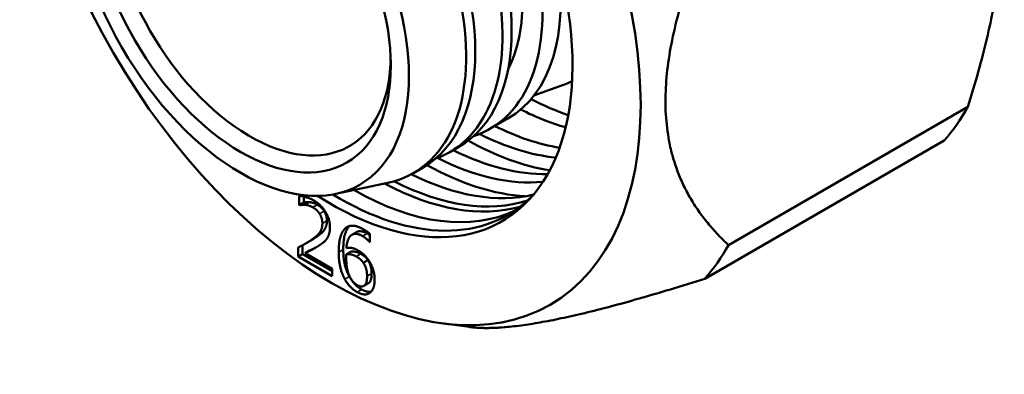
# Model space of a CAD drawing. Header units: millimetres. Extents: x -512 to 1356, y -69 to 356.
# Tile 4 of 12: x 116 to 154, y 85 to 99. Entities that reach past the tile are written whole.
import ezdxf

# ---------------------------------------------------------------- set-up
doc = ezdxf.new("R2010")
doc.units = ezdxf.units.MM
doc.layers.add('Видимые тонкие (ГОСТ)', color=7, linetype='Continuous', lineweight=35)
doc.layers.add('Видимый контур (ГОСТ)', color=7, linetype='Continuous', lineweight=50)

msp = doc.modelspace()

# ---------------------------------------------------------------- linework, layer by layer
at = {"layer": 'Видимые тонкие (ГОСТ)'}
for p, q in [((126.906, 91.812), (127.083, 91.914)), ((127.211, 91.714), (127.388, 91.816)), ((127.475, 91.461), (127.652, 91.563)), ((127.582, 91.087), (127.758, 91.189)), ((128.453, 90.878), (128.63, 90.98)), ((127.155, 90.446), (127.332, 90.548)), ((129.145, 90.592), (129.322, 90.694)), ((128.217, 89.974), (128.394, 90.076)), ((128.899, 89.8), (129.075, 89.902)), ((128.455, 88.917), (128.632, 89.019)), ((129.321, 89.036), (129.498, 89.138)), ((128.93, 88.417), (129.107, 88.519))]:
    msp.add_line(p, q, dxfattribs=at)
at = {"layer": 'Видимый контур (ГОСТ)'}
for p, q in [((135.81, 96.062), (136.957, 96.477)), ((143.38, 90.244), (152.693, 95.621)), ((134.096, 94.765), (134.803, 95.173)), ((151.773, 94.313), (142.461, 88.936)), ((132.54, 93.867), (132.894, 94.071)), ((131.126, 93.05), (131.48, 93.255)), ((128.104, 92.238), (130.132, 92.671)), ((126.68, 91.805), (126.68, 92.16)), ((126.857, 91.907), (126.857, 92.134)), ((126.68, 91.805), (126.857, 91.907)), ((126.696, 91.796), (126.68, 91.805)), ((126.696, 91.796), (126.873, 91.898)), ((126.873, 91.898), (126.857, 91.907)), ((126.951, 90.316), (127.127, 90.418)), ((128.73, 90.645), (128.907, 90.747)), ((129.428, 90.682), (129.428, 90.362)), ((126.635, 89.794), (126.635, 90.147)), ((126.812, 89.896), (126.812, 90.239)), ((126.906, 89.926), (127.083, 90.028)), ((129.416, 90.369), (129.428, 90.376)), ((129.428, 90.362), (129.416, 90.369)), ((126.635, 89.794), (126.812, 89.896)), ((127.964, 89.027), (126.635, 89.794)), ((127.964, 89.231), (126.812, 89.896)), ((126.906, 89.926), (127.964, 89.315)), ((128.514, 89.885), (128.691, 89.987)), ((129.175, 89.554), (129.351, 89.656)), ((127.964, 89.315), (127.964, 89.027)), ((129.195, 88.656), (129.371, 88.758)), ((132.233, 87.202), (133.301, 87.056))]:
    msp.add_line(p, q, dxfattribs=at)
for centre, major_axis in [((127.944, 102.645), (-8.5, 14.722)), ((124.408, 100.603), (4.625, -8.011)), ((124.408, 100.603), (4.125, -7.145))]:
    msp.add_ellipse(centre, major_axis=major_axis, ratio=0.57735, dxfattribs=at)
for centre, major_axis, start_param, end_param in [((127.944, 102.645), (6.625, -11.475), 5.439449, 10.268514), ((127.944, 102.645), (-4.95, 8.574), 3.141593, 6.283185), ((129.146, 103.339), (-4.95, 8.574), 3.01987, 6.404908), ((126.53, 101.828), (-4.95, 8.574), 3.141593, 6.283185), ((127.59, 102.441), (-4.95, 8.574), 3.034249, 6.390529), ((126.176, 101.624), (-4.95, 8.574), 2.956693, 6.468085), ((129.146, 103.339), (-4.4, 7.621), 3.498668, 5.92611), ((124.762, 100.808), (3.875, -6.712), 2.387954, 7.036824), ((129.853, 103.747), (4.95, -8.574), 0, 0.984376), ((132.54, 105.298), (4.95, -8.574), 6.180661, 6.245005), ((135.298, 106.89), (-6.575, 11.388), 2.399787, 2.556343), ((134.732, 106.564), (-6.575, 11.388), 2.416868, 2.607778), ((140.318, 109.789), (9.75, -16.887), 0.195075, 0.328524), ((133.671, 105.951), (-6.575, 11.388), 2.42318, 2.700649), ((133.106, 105.625), (-6.875, 11.908), 2.371606, 2.704882), ((133.106, 105.625), (-6.575, 11.388), 2.419724, 2.748751), ((132.045, 105.013), (6.575, -11.388), 5.564773, 5.978868), ((131.479, 104.686), (6.575, -11.388), 5.559768, 6.025683), ((131.479, 104.686), (6.875, -11.908), 5.51554, 5.921543), ((129.853, 103.747), (6.575, -11.388), 5.553083, 6.159191), ((130.419, 104.074), (6.575, -11.388), 5.564601, 6.114462), ((128.792, 103.135), (6.575, -11.388), 5.499477, 6.240154), ((129.676, 103.645), (6.625, -11.475), 5.532751, 6.138921), ((128.227, 102.808), (6.575, -11.388), 5.471672, 6.439764), ((131.006, 104.412), (9.75, -16.887), 0.195075, 0.328524)]:
    msp.add_ellipse(centre, major_axis=major_axis, ratio=0.57735, start_param=start_param, end_param=end_param, dxfattribs=at)
for points, weights in [([(152.693, 95.621), (155.376, 104.194), (152.693, 109.668)], [1.03329400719, 1.15138475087, 1.03329400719]), ([(143.38, 104.292), (138.732, 94.585), (143.38, 90.244)], [1.05705235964, 1.1778583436, 1.05705235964]), ([(142.461, 88.936), (135.575, 86.746), (133.301, 87.056)], [1.05705235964, 1.13811867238, 1.11038661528])]:
    msp.add_rational_spline(points, weights, degree=2, dxfattribs=at)
for points in [[(126.68, 92.16), (126.77, 92.159), (127.089, 92.073), (127.232, 91.99)], [(127.232, 91.99), (127.534, 91.816), (127.875, 91.25), (127.875, 90.936)], [(126.906, 91.812), (126.845, 91.819), (126.731, 91.804), (126.696, 91.796)], [(127.083, 91.914), (127.021, 91.921), (126.908, 91.906), (126.873, 91.898)], [(127.211, 91.714), (127.135, 91.758), (126.977, 91.805), (126.906, 91.812)], [(127.388, 91.816), (127.311, 91.86), (127.154, 91.907), (127.083, 91.914)], [(127.475, 91.461), (127.424, 91.541), (127.292, 91.668), (127.211, 91.714)], [(127.652, 91.563), (127.601, 91.643), (127.469, 91.77), (127.388, 91.816)], [(127.758, 91.189), (127.758, 91.294), (127.703, 91.483), (127.652, 91.563)], [(127.332, 90.548), (127.579, 90.718), (127.758, 90.989), (127.758, 91.189)], [(127.582, 91.087), (127.582, 91.192), (127.526, 91.381), (127.475, 91.461)], [(127.155, 90.446), (127.402, 90.616), (127.582, 90.887), (127.582, 91.087)], [(127.875, 90.936), (127.875, 90.788), (127.816, 90.577), (127.763, 90.502)], [(128.217, 89.974), (128.217, 90.298), (128.333, 90.754), (128.453, 90.878)], [(128.394, 90.076), (128.394, 90.4), (128.509, 90.856), (128.63, 90.98)], [(128.453, 90.878), (128.57, 91), (128.94, 90.998), (129.183, 90.858)], [(128.63, 90.98), (128.632, 90.983), (128.635, 90.985)], [(129.183, 90.858), (129.255, 90.817), (129.381, 90.728), (129.428, 90.682)], [(126.635, 90.147), (126.778, 90.22), (127.033, 90.361), (127.155, 90.446)], [(127.127, 90.418), (127.232, 90.478), (127.332, 90.548)], [(127.763, 90.502), (127.711, 90.423), (127.559, 90.297), (127.475, 90.243)], [(129.145, 90.592), (128.876, 90.747), (128.546, 90.518), (128.514, 90.125)], [(129.322, 90.694), (129.068, 90.84), (128.907, 90.747)], [(129.416, 90.369), (129.375, 90.416), (129.229, 90.543), (129.145, 90.592)], [(129.428, 90.623), (129.377, 90.662), (129.322, 90.694)], [(127.475, 90.243), (127.339, 90.15), (127.005, 89.976), (126.906, 89.926)], [(128.632, 89.019), (128.52, 89.219), (128.394, 89.745), (128.394, 90.076)], [(128.514, 90.125), (128.617, 90.148), (128.834, 90.114), (128.963, 90.039)], [(128.963, 90.039), (129.089, 89.967), (129.278, 89.799), (129.381, 89.651)], [(128.455, 88.917), (128.343, 89.116), (128.217, 89.643), (128.217, 89.974)], [(128.514, 89.885), (128.513, 89.85), (128.509, 89.783), (128.509, 89.731)], [(128.509, 89.731), (128.509, 89.472), (128.596, 89.105), (128.663, 88.984)], [(128.899, 89.8), (128.797, 89.859), (128.607, 89.898), (128.514, 89.885)], [(129.075, 89.902), (128.974, 89.961), (128.784, 90), (128.691, 89.987)], [(129.175, 89.554), (129.117, 89.64), (128.974, 89.757), (128.899, 89.8)], [(129.351, 89.656), (129.294, 89.742), (129.15, 89.859), (129.075, 89.902)], [(129.498, 89.138), (129.498, 89.291), (129.428, 89.539), (129.351, 89.656)], [(129.381, 89.651), (129.499, 89.479), (129.615, 89.094), (129.615, 88.881)], [(129.321, 89.036), (129.321, 89.189), (129.251, 89.437), (129.175, 89.554)], [(128.93, 88.417), (128.785, 88.5), (128.546, 88.751), (128.455, 88.917)], [(129.107, 88.519), (128.962, 88.602), (128.723, 88.854), (128.632, 89.019)], [(128.663, 88.984), (128.724, 88.87), (128.857, 88.731), (128.932, 88.688)], [(128.932, 88.688), (129.106, 88.587), (129.321, 88.749), (129.321, 89.036)], [(129.615, 88.881), (129.615, 88.689), (129.505, 88.428), (129.412, 88.372)], [(129.412, 88.372), (129.316, 88.313), (129.075, 88.333), (128.93, 88.417)]]:
    msp.add_open_spline(points, degree=2, dxfattribs=at)
for points, knots in [([(127.384, 90.183), (127.367, 90.174), (127.182, 90.078), (127.083, 90.028)], [0.89412, 0.89412, 0.89412, 1, 2, 2, 2]), ([(129.371, 88.758), (129.381, 88.763), (129.498, 88.851), (129.498, 89.138)], [0.913242, 0.913242, 0.913242, 1, 2, 2, 2]), ([(129.482, 88.431), (129.43, 88.42), (129.252, 88.435), (129.107, 88.519)], [0.51926, 0.51926, 0.51926, 1, 2, 2, 2])]:
    msp.add_open_spline(points, degree=2, knots=knots, dxfattribs=at)

doc.saveas('drawing.dxf')
